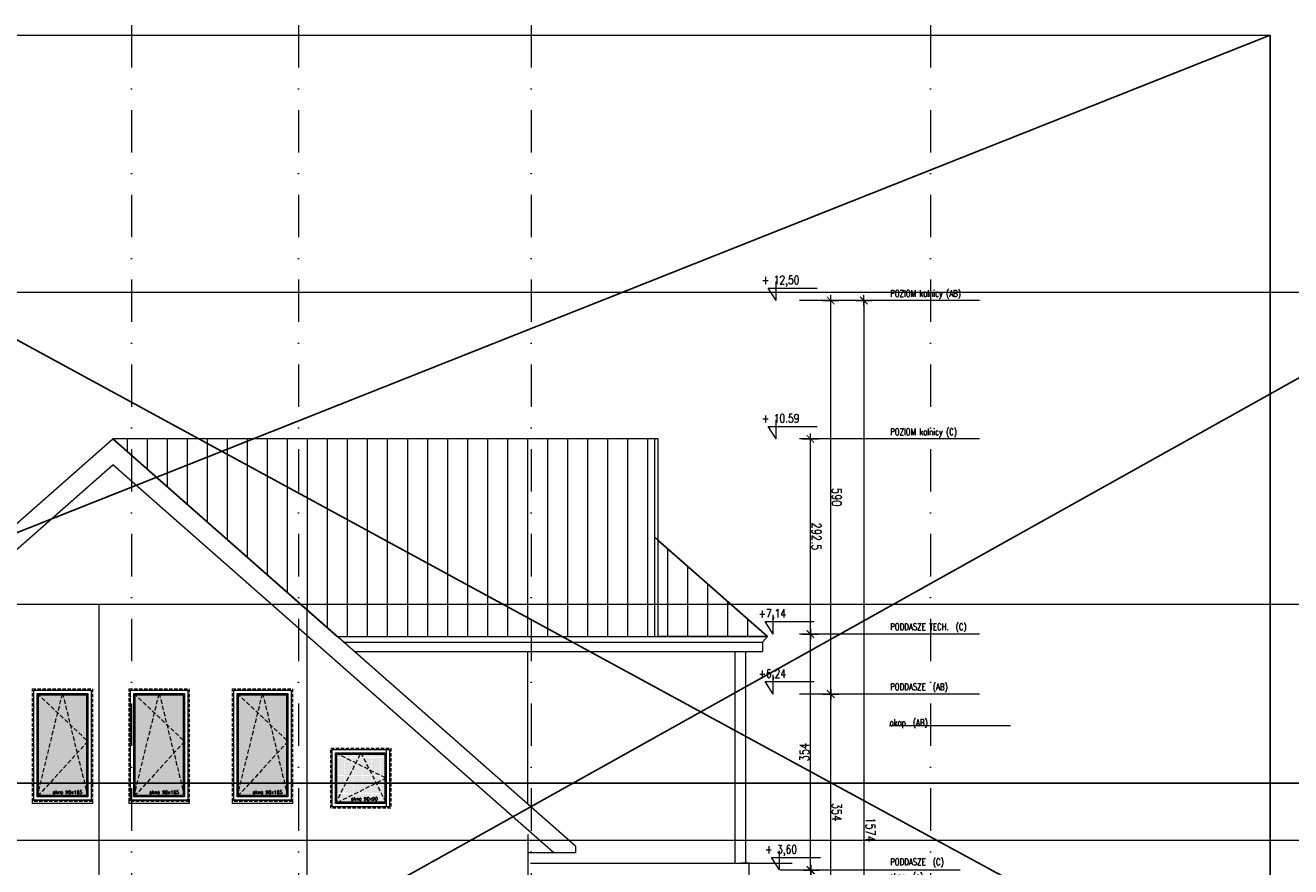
# Model space of a CAD drawing. Header units: millimetres. Extents: x -82287 to 177822, y -399756 to 0.
# Tile 105 of 228: x 52527 to 54424, y -202137 to -200876. Entities that reach past the tile are written whole.
import ezdxf
from ezdxf.enums import TextEntityAlignment as Align

# ---------------------------------------------------------------- set-up
doc = ezdxf.new("R2010")
doc.units = ezdxf.units.MM
doc.header["$MEASUREMENT"] = 0
for name, pattern in [('SUŁOSZOWA - PB 21 03$0$CACHE', [9.525, 6.35, -3.175]), ('SUŁOSZOWA - PB 21 03$0$CARKOVANA', [7.5, 5, -2.5]), ('SUŁOSZOWA - PB 21 03$0$DASHDOT', [25.4, 12.7, -6.35, 0, -6.35])]:
    doc.linetypes.add(name, pattern=pattern)
doc.layers.get('DEFPOINTS').update_dxf_attribs({"lineweight": 50})
doc.layers.add('FL_XREF', color=252, linetype='Continuous')
for name, color, linetype, lineweight in [('SUŁOSZOWA - PB 21 03$0$! opisy okien elewacja', 251, 'Continuous', 0), ('SUŁOSZOWA - PB 21 03$0$!! 0_ Istn-okna', 251, 'Continuous', 0), ('SUŁOSZOWA - PB 21 03$0$!! 0_ WIDOK ELEWACJA', 251, 'Continuous', 0), ('SUŁOSZOWA - PB 21 03$0$!! 0_bloki rzędnych', 251, 'Continuous', 0), ('SUŁOSZOWA - PB 21 03$0$!! 0_Opis_pom', 251, 'Continuous', 0), ('SUŁOSZOWA - PB 21 03$0$!! 1_Hatch dach', 251, 'Continuous', 0), ('SUŁOSZOWA - PB 21 03$0$!! 1_OPIS POM NOWE', 251, 'Continuous', 0), ('SUŁOSZOWA - PB 21 03$0$!! 1_projektowana elewacja', 251, 'Continuous', 0), ('SUŁOSZOWA - PB 21 03$0$!! 2_NOWE OKNA WIDOk - remont', 251, 'Continuous', 0), ('SUŁOSZOWA - PB 21 03$0$0-osie-liniA', 251, 'SUŁOSZOWA - PB 21 03$0$DASHDOT', 0), ('SUŁOSZOWA - PB 21 03$0$0-rzedne-blok', 251, 'Continuous', 0)]:
    doc.layers.add(name, color=color, linetype=linetype, lineweight=lineweight)
doc.layers.add('SUŁOSZOWA - PB 21 03$0$!! 0_ramki', color=251, linetype='Continuous', lineweight=0, plot=False)
doc.layers.add('SUŁOSZOWA - PB 21 03$0$ND', color=251, linetype='Continuous', lineweight=0, plot=False)
doc.styles.add('SUŁOSZOWA - PB 21 03$0$ARIAL', font='tahoma.ttf')
doc.styles.add('SUŁOSZOWA - PB 21 03$0$DEUTSCH', font='SIMPLEX8')
doc.styles.add('SUŁOSZOWA - PB 21 03$0$SIMPLEX', font='simplex.shx', dxfattribs={"width": 0.77})
doc.styles.add('SUŁOSZOWA - PB 21 03$0$TXT', font='simplex.shx')
doc.dimstyles.new('SUŁOSZOWA - PB 21 03$0$OL PB 100', dxfattribs={"dimscale": 4, "dimtxt": 3.5, "dimasz": 0.2, "dimexe": 10, "dimexo": 10, "dimgap": 0.5, "dimtad": 1, "dimdec": 1, "dimrnd": 0.5, "dimzin": 9, "dimdsep": 46, "dimtxsty": 'SUŁOSZOWA - PB 21 03$0$SIMPLEX', "dimblk": 'SUŁOSZOWA - PB 21 03$0$thick_MSz', "dimcen": 0.05, "dimdle": 8, "dimse1": 1, "dimse2": 1, "dimclrd": 256, "dimclre": 256, "dimclrt": 3, "dimadec": 1, "dimazin": 2, "dimtfac": 1, "dimtdec": 1, "dimtix": 1, "dimtofl": 0, "dimtmove": 2, "dimatfit": 3, "dimldrblk": 'SUŁOSZOWA - PB 21 03$0$thick_MSz', "dimfxl": 10, "dimfxlon": 1, "dimtolj": 1, "dimlwd": -1, "dimlwe": -1, "dimarcsym": 0})
pattern_1 = [(90, (0, 0), (-30, 2e-15), [])]

# ---------------------------------------------------------------- blocks, each defined once
blk = doc.blocks.new('SUŁOSZOWA - PB 21 03$0$thick_MSz')
for p, q in [((-10, 0), (10, 0)), ((0, 15), (0, -15))]:
    blk.add_line(p, q)
at = {"const_width": 2, "elevation": 2}
blk.add_lwpolyline([(-7.1, -7.1), (7.1, 7.1)], dxfattribs=at)
blk = doc.blocks.new('*D72')
at = {"layer": 'DEFPOINTS', "color": 0, "ltscale": 100, "transparency": 16777216}
for p in [(15576.3, 8739.9), (15576.3, 8648.5), (15846.3, 8648.5)]:
    blk.add_point(p, dxfattribs=at)
at = {"layer": 'SUŁOSZOWA - PB 21 03$0$ND', "ltscale": 100, "transparency": 16777216}
blk.add_line((15845.5, 8739.9), (15577.1, 8739.9), dxfattribs=at)
at = {"layer": 'SUŁOSZOWA - PB 21 03$0$ND', "ltscale": 100, "transparency": 16777216, "xscale": 0.8, "yscale": 0.8, "zscale": 0.8}
for p, rotation in [((15576.3, 8739.9), 180.0000000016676), ((15846.3, 8739.9), 1.667546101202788e-09)]:
    blk.add_blockref('SUŁOSZOWA - PB 21 03$0$thick_MSz', p, dxfattribs=dict(at, rotation=rotation))
at = {"layer": 'SUŁOSZOWA - PB 21 03$0$ND', "color": 3, "ltscale": 100, "transparency": 16777216, "insert": (15711.3, 8748.9), "char_height": 14, "attachment_point": 5, "rotation": 0, "style": 'SUŁOSZOWA - PB 21 03$0$SIMPLEX'}
blk.add_mtext('\\A1;270', dxfattribs=at)
blk = doc.blocks.new('SUŁOSZOWA - PB 21 03$0$D_kota')
for p, q in [((8.7, 0), (8.7, 23)), ((-0.8, 15), (8.7, 15)), ((8.7, 0), (-0.8, 15))]:
    blk.add_line(p, q)
blk.add_lwpolyline([(-0.8, 15), (57.9, 15)])
at = {"style": 'SUŁOSZOWA - PB 21 03$0$DEUTSCH', "width": 0.8}
blk.add_attdef('POZ.ARCH', (7.3, 19.7), '', height=10, dxfattribs=at)
blk = doc.blocks.new('*D73')
at = {"layer": 'DEFPOINTS', "color": 0, "ltscale": 100, "transparency": 16777216}
for p in [(15846.3, 8789.5), (14272.3, 8752.2), (15846.3, 8606.6)]:
    blk.add_point(p, dxfattribs=at)
at = {"layer": 'SUŁOSZOWA - PB 21 03$0$ND', "ltscale": 100, "transparency": 16777216}
blk.add_line((14273.1, 8789.5), (15845.5, 8789.5), dxfattribs=at)
at = {"layer": 'SUŁOSZOWA - PB 21 03$0$ND', "ltscale": 100, "transparency": 16777216, "xscale": 0.8, "yscale": 0.8, "zscale": 0.8}
for p, rotation in [((14272.3, 8789.5), 180.0000000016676), ((15846.3, 8789.5), 1.667517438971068e-09)]:
    blk.add_blockref('SUŁOSZOWA - PB 21 03$0$thick_MSz', p, dxfattribs=dict(at, rotation=rotation))
at = {"layer": 'SUŁOSZOWA - PB 21 03$0$ND', "color": 3, "ltscale": 100, "transparency": 16777216, "insert": (15065.7, 8799.5), "char_height": 14, "attachment_point": 5, "rotation": 0, "style": 'SUŁOSZOWA - PB 21 03$0$SIMPLEX'}
blk.add_mtext('\\A1;1574', dxfattribs=at)
blk = doc.blocks.new('*D74')
at = {"layer": 'DEFPOINTS', "color": 0, "ltscale": 100, "transparency": 16777216}
for p in [(15216.3, 8739.9), (15216.3, 8648.5), (15576.3, 8648.5)]:
    blk.add_point(p, dxfattribs=at)
at = {"layer": 'SUŁOSZOWA - PB 21 03$0$ND', "ltscale": 100, "transparency": 16777216}
blk.add_line((15575.5, 8739.9), (15217.1, 8739.9), dxfattribs=at)
at = {"layer": 'SUŁOSZOWA - PB 21 03$0$ND', "ltscale": 100, "transparency": 16777216, "xscale": 0.8, "yscale": 0.8, "zscale": 0.8}
for p, rotation in [((15216.3, 8739.9), 180.0000000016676), ((15576.3, 8739.9), 1.667546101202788e-09)]:
    blk.add_blockref('SUŁOSZOWA - PB 21 03$0$thick_MSz', p, dxfattribs=dict(at, rotation=rotation))
at = {"layer": 'SUŁOSZOWA - PB 21 03$0$ND', "color": 3, "ltscale": 100, "transparency": 16777216, "insert": (15396.3, 8748.9), "char_height": 14, "attachment_point": 5, "rotation": 0, "style": 'SUŁOSZOWA - PB 21 03$0$SIMPLEX'}
blk.add_mtext('\\A1;360', dxfattribs=at)
blk = doc.blocks.new('*D75')
at = {"layer": 'DEFPOINTS', "color": 0, "ltscale": 100, "transparency": 16777216}
for p in [(14862.3, 8739.9), (14862.3, 8648.6), (15216.3, 8648.5)]:
    blk.add_point(p, dxfattribs=at)
at = {"layer": 'SUŁOSZOWA - PB 21 03$0$ND', "ltscale": 100, "transparency": 16777216}
blk.add_line((15215.5, 8739.9), (14863.1, 8739.9), dxfattribs=at)
at = {"layer": 'SUŁOSZOWA - PB 21 03$0$ND', "ltscale": 100, "transparency": 16777216, "xscale": 0.8, "yscale": 0.8, "zscale": 0.8}
for p, rotation in [((14862.3, 8739.9), 180.0000000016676), ((15216.3, 8739.9), 1.667546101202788e-09)]:
    blk.add_blockref('SUŁOSZOWA - PB 21 03$0$thick_MSz', p, dxfattribs=dict(at, rotation=rotation))
at = {"layer": 'SUŁOSZOWA - PB 21 03$0$ND', "color": 3, "ltscale": 100, "transparency": 16777216, "insert": (15039.3, 8748.9), "char_height": 14, "attachment_point": 5, "rotation": 0, "style": 'SUŁOSZOWA - PB 21 03$0$SIMPLEX'}
blk.add_mtext('\\A1;354', dxfattribs=at)
blk = doc.blocks.new('*D76')
at = {"layer": 'DEFPOINTS', "color": 0, "ltscale": 100, "transparency": 16777216}
for p in [(14272.3, 8739.9), (14272.3, 8693), (14862.3, 8648.6)]:
    blk.add_point(p, dxfattribs=at)
at = {"layer": 'SUŁOSZOWA - PB 21 03$0$ND', "ltscale": 100, "transparency": 16777216}
blk.add_line((14861.5, 8739.9), (14273.1, 8739.9), dxfattribs=at)
at = {"layer": 'SUŁOSZOWA - PB 21 03$0$ND', "ltscale": 100, "transparency": 16777216, "xscale": 0.8, "yscale": 0.8, "zscale": 0.8}
for p, rotation in [((14272.3, 8739.9), 180.0000000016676), ((14862.3, 8739.9), 1.667546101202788e-09)]:
    blk.add_blockref('SUŁOSZOWA - PB 21 03$0$thick_MSz', p, dxfattribs=dict(at, rotation=rotation))
at = {"layer": 'SUŁOSZOWA - PB 21 03$0$ND', "color": 3, "ltscale": 100, "transparency": 16777216, "insert": (14567.3, 8748.9), "char_height": 14, "attachment_point": 5, "rotation": 0, "style": 'SUŁOSZOWA - PB 21 03$0$SIMPLEX'}
blk.add_mtext('\\A1;590', dxfattribs=at)
blk = doc.blocks.new('*D77')
at = {"layer": 'DEFPOINTS', "color": 0, "ltscale": 100, "transparency": 16777216}
for p in [(15486.3, 8710.4), (15486.3, 8648.5), (15756.3, 8648.5)]:
    blk.add_point(p, dxfattribs=at)
at = {"layer": 'SUŁOSZOWA - PB 21 03$0$ND', "ltscale": 100, "transparency": 16777216}
blk.add_line((15755.5, 8710.4), (15487.1, 8710.4), dxfattribs=at)
at = {"layer": 'SUŁOSZOWA - PB 21 03$0$ND', "ltscale": 100, "transparency": 16777216, "xscale": 0.8, "yscale": 0.8, "zscale": 0.8}
for p, rotation in [((15486.3, 8710.4), 180.0000000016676), ((15756.3, 8710.4), 1.667546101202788e-09)]:
    blk.add_blockref('SUŁOSZOWA - PB 21 03$0$thick_MSz', p, dxfattribs=dict(at, rotation=rotation))
at = {"layer": 'SUŁOSZOWA - PB 21 03$0$ND', "color": 3, "ltscale": 100, "transparency": 16777216, "insert": (15621.3, 8719.4), "char_height": 14, "attachment_point": 5, "rotation": 0, "style": 'SUŁOSZOWA - PB 21 03$0$SIMPLEX'}
blk.add_mtext('\\A1;270', dxfattribs=at)
blk = doc.blocks.new('*D78')
at = {"layer": 'DEFPOINTS', "color": 0, "ltscale": 100, "transparency": 16777216}
for p in [(15126.3, 8710.4), (15126.3, 8648.5), (15486.3, 8648.5)]:
    blk.add_point(p, dxfattribs=at)
at = {"layer": 'SUŁOSZOWA - PB 21 03$0$ND', "ltscale": 100, "transparency": 16777216}
blk.add_line((15485.5, 8710.4), (15127.1, 8710.4), dxfattribs=at)
at = {"layer": 'SUŁOSZOWA - PB 21 03$0$ND', "ltscale": 100, "transparency": 16777216, "xscale": 0.8, "yscale": 0.8, "zscale": 0.8, "rotation": 180}
blk.add_blockref('SUŁOSZOWA - PB 21 03$0$thick_MSz', (15126.3, 8710.4), dxfattribs=at)
at = {"layer": 'SUŁOSZOWA - PB 21 03$0$ND', "ltscale": 100, "transparency": 16777216, "xscale": 0.8, "yscale": 0.8, "zscale": 0.8}
blk.add_blockref('SUŁOSZOWA - PB 21 03$0$thick_MSz', (15486.3, 8710.4), dxfattribs=at)
at = {"layer": 'SUŁOSZOWA - PB 21 03$0$ND', "color": 3, "ltscale": 100, "transparency": 16777216, "insert": (15306.3, 8701.4), "char_height": 14, "attachment_point": 5, "rotation": 180, "style": 'SUŁOSZOWA - PB 21 03$0$SIMPLEX'}
blk.add_mtext('\\A1;360', dxfattribs=at)
blk = doc.blocks.new('*D79')
at = {"layer": 'DEFPOINTS', "color": 0, "ltscale": 100, "transparency": 16777216}
for p in [(14772.3, 8709.4), (14772.3, 8648.5), (15126.3, 8648.5)]:
    blk.add_point(p, dxfattribs=at)
at = {"layer": 'SUŁOSZOWA - PB 21 03$0$ND', "ltscale": 100, "transparency": 16777216}
blk.add_line((15125.5, 8709.4), (14773.1, 8709.4), dxfattribs=at)
at = {"layer": 'SUŁOSZOWA - PB 21 03$0$ND', "ltscale": 100, "transparency": 16777216, "xscale": 0.8, "yscale": 0.8, "zscale": 0.8, "rotation": 180}
blk.add_blockref('SUŁOSZOWA - PB 21 03$0$thick_MSz', (14772.3, 8709.4), dxfattribs=at)
at = {"layer": 'SUŁOSZOWA - PB 21 03$0$ND', "ltscale": 100, "transparency": 16777216, "xscale": 0.8, "yscale": 0.8, "zscale": 0.8}
blk.add_blockref('SUŁOSZOWA - PB 21 03$0$thick_MSz', (15126.3, 8709.4), dxfattribs=at)
at = {"layer": 'SUŁOSZOWA - PB 21 03$0$ND', "color": 3, "ltscale": 100, "transparency": 16777216, "insert": (14949.3, 8700.4), "char_height": 14, "attachment_point": 5, "rotation": 180, "style": 'SUŁOSZOWA - PB 21 03$0$SIMPLEX'}
blk.add_mtext('\\A1;354', dxfattribs=at)
blk = doc.blocks.new('*D80')
at = {"layer": 'DEFPOINTS', "color": 0, "ltscale": 100, "transparency": 16777216}
for p in [(14479.8, 8709.4), (14479.8, 8593.5), (14772.3, 8593.5)]:
    blk.add_point(p, dxfattribs=at)
at = {"layer": 'SUŁOSZOWA - PB 21 03$0$ND', "ltscale": 100, "transparency": 16777216}
blk.add_line((14771.5, 8709.4), (14480.6, 8709.4), dxfattribs=at)
at = {"layer": 'SUŁOSZOWA - PB 21 03$0$ND', "ltscale": 100, "transparency": 16777216, "xscale": 0.8, "yscale": 0.8, "zscale": 0.8, "rotation": 180}
blk.add_blockref('SUŁOSZOWA - PB 21 03$0$thick_MSz', (14479.8, 8709.4), dxfattribs=at)
at = {"layer": 'SUŁOSZOWA - PB 21 03$0$ND', "ltscale": 100, "transparency": 16777216, "xscale": 0.8, "yscale": 0.8, "zscale": 0.8}
blk.add_blockref('SUŁOSZOWA - PB 21 03$0$thick_MSz', (14772.3, 8709.4), dxfattribs=at)
at = {"layer": 'SUŁOSZOWA - PB 21 03$0$ND', "color": 3, "ltscale": 100, "transparency": 16777216, "insert": (14626.1, 8718.4), "char_height": 14, "attachment_point": 5, "style": 'SUŁOSZOWA - PB 21 03$0$SIMPLEX'}
blk.add_mtext('\\A1;292.5', dxfattribs=at)
blk = doc.blocks.new('SUŁOSZOWA - PB 21 03$0$okno 90x180')
at = {"layer": 'SUŁOSZOWA - PB 21 03$0$!! 1_Hatch dach', "true_color": 0x575757}
h = blk.add_hatch(dxfattribs=at)
h.set_pattern_fill('DOTS', color=251)
h.set_pattern_definition([(0, (-9632.3096, -11392.1331), (0.79375, 1.5875), [0, -1.5875])])
h.paths.add_polyline_path([(9, -20), (81, -20), (81, -171), (9, -171)])
at = {"layer": 'SUŁOSZOWA - PB 21 03$0$!! 0_ Istn-okna', "linetype": 'SUŁOSZOWA - PB 21 03$0$CARKOVANA', "lineweight": 5}
blk.add_lwpolyline([(0, -11), (90, -11), (90, -180), (0, -180)], close=True, dxfattribs=at)
at = {"layer": 'SUŁOSZOWA - PB 21 03$0$!! 0_ Istn-okna'}
for points in [[(2, -13), (88, -13), (88, -178), (2, -178)], [(7, -18), (83, -18), (83, -173), (7, -173)], [(9, -20), (81, -20), (81, -171), (9, -171)], [(0, -178), (90, -178), (90, -183), (0, -183)]]:
    blk.add_lwpolyline(points, close=True, dxfattribs=at)
at = {"layer": 'SUŁOSZOWA - PB 21 03$0$!! 1_Hatch dach', "color": 251, "linetype": 'SUŁOSZOWA - PB 21 03$0$CACHE', "true_color": 0x575757}
for points in [[(7, -173), (45, -18), (83, -173)], [(7, -18), (83, -90), (7, -173)]]:
    blk.add_lwpolyline(points, dxfattribs=at)
at = {"insert": (30.1, -163.6), "char_height": 5, "attachment_point": 1, "style": 'SUŁOSZOWA - PB 21 03$0$TXT'}
blk.add_mtext_dynamic_manual_height_columns('okno 90x165', width=52.63, gutter_width=75, heights=[0], dxfattribs=at)
blk = doc.blocks.new('SUŁOSZOWA - PB 21 03$0$okno 90x90')
at = {"layer": 'SUŁOSZOWA - PB 21 03$0$!! 1_Hatch dach', "true_color": 0x575757}
h = blk.add_hatch(dxfattribs=at)
h.set_pattern_fill('DOTS', color=251)
h.set_pattern_definition([(0, (-9634.3096, -11214.1331), (0.79375, 1.5875), [0, -1.5875])])
h.paths.add_polyline_path([(7, 79), (79, 79), (79, 7), (7, 7)])
at = {"layer": 'SUŁOSZOWA - PB 21 03$0$!! 0_ Istn-okna', "linetype": 'SUŁOSZOWA - PB 21 03$0$CARKOVANA', "lineweight": 5}
blk.add_lwpolyline([(-2, 88), (88, 88), (88, -2), (-2, -2)], close=True, dxfattribs=at)
at = {"layer": 'SUŁOSZOWA - PB 21 03$0$!! 0_ Istn-okna'}
for points in [[(0, 86), (86, 86), (86, 0), (0, 0)], [(5, 81), (81, 81), (81, 5), (5, 5)], [(7, 79), (79, 79), (79, 7), (7, 7)]]:
    blk.add_lwpolyline(points, close=True, dxfattribs=at)
at = {"layer": 'SUŁOSZOWA - PB 21 03$0$!! 1_Hatch dach', "color": 251, "linetype": 'SUŁOSZOWA - PB 21 03$0$CACHE', "true_color": 0x575757}
for points in [[(5, 5), (43, 81), (81, 5)], [(5, 81), (81, 43), (5, 5)]]:
    blk.add_lwpolyline(points, dxfattribs=at)
at = {"insert": (28.1, 14.4), "char_height": 5, "attachment_point": 1, "style": 'SUŁOSZOWA - PB 21 03$0$TXT'}
blk.add_mtext_dynamic_manual_height_columns('okno 90x90', width=52.63, gutter_width=75, heights=[0], dxfattribs=at)
blk = doc.blocks.new('SUŁOSZOWA - PB 21 03$0$BLOK OSIE D-E PD')
at = {"layer": 'SUŁOSZOWA - PB 21 03$0$0-osie-liniA', "ltscale": 5}
for points in [[(61412.1, -214526.3), (61412.1, -216318.8)], [(61662.6, -214526.3), (61662.6, -216318.8)], [(62011.1, -214526.3), (62011.1, -216318.8)], [(62610.1, -214526.3), (62610.1, -216318.8)]]:
    blk.add_lwpolyline(points, dxfattribs=at)
blk = doc.blocks.new('SUŁOSZOWA - PB 21 03$0$POZIOMY BLOK')
for p, q in [((14909.91, 9009.49), (14909.91, 8828.06)), ((15140.67, 9009.49), (15140.67, 8828.06)), ((15756.32, 8984.49), (15756.32, 8664.25)), ((15846.32, 8984.49), (15846.32, 8664.25)), ((15876.32, 8984.49), (15876.32, 8664.25)), ((14272.32, 8962.8), (14272.32, 8693.05)), ((14479.8, 8962.8), (14479.8, 8693.05)), ((14772.32, 8962.8), (14772.32, 8693.05)), ((14862.32, 8962.8), (14862.32, 8693.05)), ((15126.32, 8934), (15126.32, 8664.25)), ((15216.32, 8934), (15216.32, 8664.25)), ((15486.32, 8934), (15486.32, 8664.25)), ((15576.32, 8934), (15576.32, 8664.25)), ((15876.32, 8682.25), (15876.32, 8611.49))]:
    blk.add_line(p, q)
at = {"layer": 'SUŁOSZOWA - PB 21 03$0$0-rzedne-blok'}
ref = blk.add_blockref('SUŁOSZOWA - PB 21 03$0$D_kota', (15486.32, 8657.67), dxfattribs=dict(at, xscale=1.250000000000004, yscale=1.250000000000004, zscale=1.250000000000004, rotation=90))
ref.add_attrib('POZ.ARCH', '%%p 0,00  ', (15461.74, 8646.85), dxfattribs={"layer": '0', "height": 12.5, "rotation": 90, "style": 'SUŁOSZOWA - PB 21 03$0$DEUTSCH', "width": 0.8})
ref = blk.add_blockref('SUŁOSZOWA - PB 21 03$0$D_kota', (15576.32, 8657.67), dxfattribs=dict(at, xscale=1.250000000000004, yscale=1.250000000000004, zscale=1.250000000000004, rotation=90))
ref.add_attrib('POZ.ARCH', '- 0,90  ', (15551.74, 8646.85), dxfattribs={"layer": '0', "height": 12.5, "rotation": 90, "style": 'SUŁOSZOWA - PB 21 03$0$DEUTSCH', "width": 0.8})
ref = blk.add_blockref('SUŁOSZOWA - PB 21 03$0$D_kota', (14272.32, 8647.32), dxfattribs=dict(at, xscale=1.250000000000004, yscale=1.250000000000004, zscale=1.250000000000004, rotation=90))
ref.add_attrib('POZ.ARCH', '+ 12,50', (14247.74, 8636.49), dxfattribs={"layer": '0', "height": 12.5, "rotation": 90, "style": 'SUŁOSZOWA - PB 21 03$0$DEUTSCH', "width": 0.8})
ref = blk.add_blockref('SUŁOSZOWA - PB 21 03$0$D_kota', (14479.8, 8647.32), dxfattribs=dict(at, xscale=1.250000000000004, yscale=1.250000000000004, zscale=1.250000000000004, rotation=90))
ref.add_attrib('POZ.ARCH', '+ 10.59', (14455.22, 8636.49), dxfattribs={"layer": '0', "height": 12.5, "rotation": 90, "style": 'SUŁOSZOWA - PB 21 03$0$DEUTSCH', "width": 0.8})
ref = blk.add_blockref('SUŁOSZOWA - PB 21 03$0$D_kota', (14772.32, 8642.51), dxfattribs=dict(at, xscale=1.250000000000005, yscale=1.250000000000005, zscale=1.250000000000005, rotation=90))
ref.add_attrib('POZ.ARCH', '+7,14', (14747.74, 8631.68), dxfattribs={"layer": '0', "height": 12.5, "rotation": 90, "style": 'SUŁOSZOWA - PB 21 03$0$DEUTSCH', "width": 0.8})
ref = blk.add_blockref('SUŁOSZOWA - PB 21 03$0$D_kota', (14862.32, 8642.51), dxfattribs=dict(at, xscale=1.250000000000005, yscale=1.250000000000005, zscale=1.250000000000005, rotation=90))
ref.add_attrib('POZ.ARCH', '+6,24', (14837.74, 8631.68), dxfattribs={"layer": '0', "height": 12.5, "rotation": 90, "style": 'SUŁOSZOWA - PB 21 03$0$DEUTSCH', "width": 0.8})
ref = blk.add_blockref('SUŁOSZOWA - PB 21 03$0$D_kota', (15125.85, 8652.26), dxfattribs=dict(at, xscale=1.250000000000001, yscale=1.250000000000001, zscale=1.250000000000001, rotation=89.99999992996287))
ref.add_attrib('POZ.ARCH', '+ 3,60', (15101.27, 8641.44), dxfattribs={"layer": '0', "height": 12.5, "rotation": 90, "style": 'SUŁOSZOWA - PB 21 03$0$DEUTSCH', "width": 0.8})
ref = blk.add_blockref('SUŁOSZOWA - PB 21 03$0$D_kota', (15215.85, 8652.26), dxfattribs=dict(at, xscale=1.250000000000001, yscale=1.250000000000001, zscale=1.250000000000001, rotation=89.99999992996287))
ref.add_attrib('POZ.ARCH', '+ 2,70', (15191.27, 8641.44), dxfattribs={"layer": '0', "height": 12.5, "rotation": 90, "style": 'SUŁOSZOWA - PB 21 03$0$DEUTSCH', "width": 0.8})
ref = blk.add_blockref('SUŁOSZOWA - PB 21 03$0$D_kota', (15756.32, 8652.26), dxfattribs=dict(at, xscale=1.250000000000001, yscale=1.250000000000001, zscale=1.250000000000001, rotation=89.99999992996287))
ref.add_attrib('POZ.ARCH', '- 2,70', (15731.74, 8641.44), dxfattribs={"layer": '0', "height": 12.5, "rotation": 90, "style": 'SUŁOSZOWA - PB 21 03$0$DEUTSCH', "width": 0.8})
ref = blk.add_blockref('SUŁOSZOWA - PB 21 03$0$D_kota', (15846.32, 8652.26), dxfattribs=dict(at, xscale=1.250000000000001, yscale=1.250000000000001, zscale=1.250000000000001, rotation=89.99999992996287))
ref.add_attrib('POZ.ARCH', '- 3,60', (15821.74, 8641.44), dxfattribs={"layer": '0', "height": 12.5, "rotation": 90, "style": 'SUŁOSZOWA - PB 21 03$0$DEUTSCH', "width": 0.8})
ref = blk.add_blockref('SUŁOSZOWA - PB 21 03$0$D_kota', (15875.5, 8597.99), dxfattribs=dict(at, xscale=1.250000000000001, yscale=1.250000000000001, zscale=1.250000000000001, rotation=89.99999992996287))
ref.add_attrib('POZ.ARCH', '- 3,90', (15850.92, 8587.16), dxfattribs={"layer": '0', "height": 12.5, "rotation": 90, "style": 'SUŁOSZOWA - PB 21 03$0$DEUTSCH', "width": 0.8})
at = {"style": 'SUŁOSZOWA - PB 21 03$0$SIMPLEX', "width": 0.77}
for s, p in [('POZIOM kalnicy (AB)', (14266.63, 8829.03, -0.04)), ('POZIOM kalnicy (C)', (14474.11, 8829.03, -0.04)), ('PODDASZE TECH.  (C)', (14766.35, 8829.03, -0.04)), ('POZIOM  %%P0,00 (C)', (15478.99, 8829.03, -0.04)), ('PODDASZE  (AB)', (14856.35, 8829.03, -0.04)), ('PODDASZE  (C)', (15118.99, 8829.03, -0.04)), ('PIĘTRO  (AB)', (15208.99, 8829.03, -0.04)), ('PARTER  (AB)', (15568.99, 8829.03, -0.04)), ('POZIOM -1 (C)', (15748.99, 8828.23, -0.04)), ('POZIOM -1 (B)', (15838.99, 8828.23, -0.04)), ('POZIOM -1 (A)', (15871.38, 8827.97, -0.04)), ('okap  (AB)', (14909.91, 8828.06)), ('okap  (c)', (15140.67, 8828.06))]:
    blk.add_text(s, height=10, rotation=90, dxfattribs=at).set_placement(p)
at = {"layer": 'SUŁOSZOWA - PB 21 03$0$ND', "ltscale": 100}
dim = blk.add_linear_dim(base=(15846.32, 8789.48), p1=(14272.32, 8752.23), p2=(15846.32, 8606.6), angle=180, dimstyle='SUŁOSZOWA - PB 21 03$0$OL PB 100', dxfattribs=at)
dim.commit()
dim.dimension.update_dxf_attribs({"geometry": '*D73', "text_midpoint": (15065.71, 8799.48), "dimtype": 160})
for base, p1, p2, picture, middle in [((14272.32, 8739.89), (14862.32, 8648.65), (14272.32, 8693.05), '*D76', (14567.32, 8748.89)), ((14862.32, 8739.89), (15216.32, 8648.52), (14862.32, 8648.65), '*D75', (15039.32, 8748.89)), ((15216.32, 8739.89), (15576.32, 8648.52), (15216.32, 8648.52), '*D74', (15396.32, 8748.89)), ((15576.32, 8739.89), (15846.32, 8648.52), (15576.32, 8648.52), '*D72', (15711.32, 8748.89)), ((15486.32, 8710.39), (15756.32, 8648.52), (15486.32, 8648.52), '*D77', (15621.32, 8719.39)), ((14772.32, 8709.43), (15126.32, 8648.52), (14772.32, 8648.52), '*D79', (14949.32, 8700.43)), ((15126.32, 8710.39), (15486.32, 8648.52), (15126.32, 8648.52), '*D78', (15306.32, 8701.39))]:
    dim = blk.add_linear_dim(base=base, p1=p1, p2=p2, angle=180, dimstyle='SUŁOSZOWA - PB 21 03$0$OL PB 100', dxfattribs=at)
    dim.commit()
    dim.dimension.update_dxf_attribs({"geometry": picture, "text_midpoint": middle})
dim = blk.add_linear_dim(base=(14479.8, 8709.43), p1=(14772.32, 8593.49), p2=(14479.8, 8593.49), dimstyle='SUŁOSZOWA - PB 21 03$0$OL PB 100', dxfattribs=at)
dim.commit()
dim.dimension.update_dxf_attribs({"geometry": '*D80', "text_midpoint": (14626.06, 8718.43)})
blk = doc.blocks.new('SUŁOSZOWA - PB 21 03')
at = {"layer": 'SUŁOSZOWA - PB 21 03$0$!! 1_Hatch dach'}
h = blk.add_hatch(dxfattribs=at)
h.set_pattern_fill('_USER', color=8, scale=30, angle=90, pattern_type=0)
h.set_pattern_definition(pattern_1)
h.paths.add_polyline_path([(52932.12032, -201845.23896), (53408.1751, -201845.23896), (53408.1751, -201548.97913), (52595.46142, -201548.97913)])
h = blk.add_hatch(dxfattribs=at)
h.set_pattern_fill('_USER', color=8, scale=30, angle=90, pattern_type=0)
h.set_pattern_definition(pattern_1)
h.paths.add_polyline_path([(53413.1751, -201845.23896), (53413.1751, -201701.05681), (53577.01845, -201845.23896)])
blk.add_lwpolyline([(48680.55868, -203186.49365), (54330.72045, -200943.81398), (54330.72045, -203186.49365), (48680.55868, -200943.81398), (48680.55868, -202065.15381), (54616.71142, -202065.15381), (54604.21504, -201328.98368), (52054.21504, -202752.02325), (52111.21504, -201215.49928), (54409.58552, -202465.49928)])
at = {"layer": 'SUŁOSZOWA - PB 21 03$0$! opisy okien elewacja'}
for points in [[(52932.12032, -201845.23896), (53408.1751, -201845.23896), (53408.1751, -201548.97913), (52595.46142, -201548.97913)], [(53413.1751, -201845.23896), (53413.1751, -201701.05681), (53577.01845, -201845.23896)]]:
    blk.add_lwpolyline(points, close=True, dxfattribs=at)
at = {"layer": 'SUŁOSZOWA - PB 21 03$0$!! 0_ WIDOK ELEWACJA'}
for points in [[(52010.71142, -202063.55913), (52595.46142, -201548.97913)], [(53289.39223, -202159.63824), (52595.46142, -201548.97913)], [(53413.1751, -201548.97913), (52595.46142, -201548.97913)], [(53408.1751, -201845.23896), (53408.1751, -201548.97913)], [(53413.1751, -201845.23896), (53413.1751, -201548.97913)], [(52010.71142, -202102.18905), (52595.46142, -201587.60905)], [(53256.85824, -202169.63824), (52595.46142, -201587.60905)], [(53577.01845, -201845.23896), (53408.1751, -201696.65681)], [(52932.12032, -201845.23896), (53577.01845, -201845.23896)], [(53569.75154, -201853.49681), (53577.01845, -201845.23896)], [(52941.50424, -201853.49681), (53569.75154, -201853.49681)], [(52957.41333, -201867.49681), (53569.75154, -201867.49681)], [(53217.71142, -202096.55913), (53217.71142, -201867.49681)], [(53528.75688, -202184.99681), (53528.75688, -201867.49681)], [(53544.75688, -202184.99681), (53544.75688, -201867.49681)], [(53569.75154, -201853.49681), (53569.75154, -201867.49681)], [(53217.71142, -202142.18905), (53217.71142, -202573.74539)], [(53289.39223, -202159.63824), (53289.39223, -202169.63824), (53217.71142, -202169.63824)], [(53221.75688, -202184.99681), (53614.05171, -202184.99681)], [(53549.75688, -202262.49681), (53549.75688, -202184.99681), (53537.75688, -202184.99681)]]:
    blk.add_lwpolyline(points, dxfattribs=at)
blk.add_lwpolyline([(52924.71142, -202014.49928), (53005.71142, -202014.49928), (53005.71142, -202100.49928), (52924.71142, -202100.49928)], close=True, dxfattribs=at)
at = {"layer": 'SUŁOSZOWA - PB 21 03$0$!! 0_ramki'}
blk.add_lwpolyline([(48680.55868, -200943.81398), (54330.72045, -200943.81398), (54330.72045, -203186.49365), (48680.55868, -203186.49365)], close=True, dxfattribs=at)
at = {"layer": 'SUŁOSZOWA - PB 21 03$0$!! 1_projektowana elewacja'}
for points in [[(52090.71142, -201328.98368), (54616.71142, -201328.98368)], [(52010.71142, -201796.49928), (54616.71142, -201796.49928)], [(52574.71142, -201796.49928), (52574.71142, -202555.49928)], [(52886.71142, -201796.49928), (52886.71142, -202555.49928)], [(52010.71142, -202150.49928), (54616.71142, -202150.49928)]]:
    blk.add_lwpolyline(points, dxfattribs=at)
blk.add_blockref('SUŁOSZOWA - PB 21 03$0$BLOK OSIE D-E PD', (-8788.3523, 13597.42301))
at = {"layer": 'SUŁOSZOWA - PB 21 03$0$!! 0_bloki rzędnych', "rotation": 270}
blk.add_blockref('SUŁOSZOWA - PB 21 03$0$POZIOMY BLOK', (44932.09567, -187069.17678), dxfattribs=at)
at = {"layer": 'SUŁOSZOWA - PB 21 03$0$!! 2_NOWE OKNA WIDOk - remont'}
for name, p in [('SUŁOSZOWA - PB 21 03$0$okno 90x180', (52475.21142, -201912.49928)), ('SUŁOSZOWA - PB 21 03$0$okno 90x180', (52620.21142, -201912.49928)), ('SUŁOSZOWA - PB 21 03$0$okno 90x180', (52775.21142, -201912.49928)), ('SUŁOSZOWA - PB 21 03$0$okno 90x90', (52924.71142, -202100.49928))]:
    blk.add_blockref(name, p, dxfattribs=at)
at = {"layer": 'SUŁOSZOWA - PB 21 03$0$!! 0_Opis_pom', "ltscale": 0.7, "style": 'SUŁOSZOWA - PB 21 03$0$ARIAL'}
for tag, p in [('B0,19', (52679.2094, -194257.55204)), ('B2,12', (73342.49259, -194413.89249)), ('B2,14', (73874.0461, -194402.0887)), ('B1,21', (60405.50261, -194427.18207)), ('A1,16', (59129.54925, -194448.08429)), ('B1/17', (59524.53699, -194450.37428)), ('B1,19', (59914.81903, -194448.15658)), ('1,23', (61575.22173, -194450.37428)), ('B2,11', (73069.01144, -194438.89383)), ('B2,16', (75195.07765, -194441.83446)), ('B0,15', (51514.15008, -194461.8073)), ('A1,1', (58808.06672, -194460.94161)), ('B1,18', (59715.51745, -194473.87108)), ('1,22', (60947.33929, -194456.1144)), ('B2,17', (75506.7465, -194471.3759)), ('B2,19.1', (76701.67035, -194466.03695)), ('B3,7', (87459.81312, -194465.07097)), ('B3,3', (88235.73906, -194465.79732)), ('B0,18', (52071.43815, -194478.40179)), ('B1,20', (60198.53687, -194490.17374)), ('B2,10', (72728.63362, -194489.37283)), ('B2,15', (74566.38885, -194487.81114)), ('B3,6', (86826.65132, -194483.15512)), ('B3,8', (90006.66539, -194478.47972)), ('A0,6', (49094.40602, -194505.72387)), ('A2,5', (72452.45009, -194505.90583)), ('B2,13', (73649.91716, -194500.01242)), ('A0,4', (49692.81919, -194517.93289)), ('A0,3', (49906.53818, -194524.03766)), ('B0,20', (53125.45224, -194527.8835)), ('B0,22', (54187.56644, -194519.04308)), ('A1,6', (58565.96262, -194514.50753)), ('B1,1', (61908.24378, -194515.48656)), ('A0,5', (49399.71914, -194533.19455)), ('B0,21', (53847.26622, -194535.08002)), ('B1,3', (62229.35503, -194604.49851)), ('B2,18', (75922.43604, -194612.23635)), ('B2,19', (77152.69039, -194617.53776)), ('A3,4', (85509.27934, -194642.47136)), ('B0,24B', (54824.42896, -194684.26784)), ('B1,4', (63476.45184, -194691.11207)), ('B0,13', (50367.63944, -194706.5583)), ('B0,16', (51457.40872, -194704.43091)), ('B0,17', (51897.58569, -194706.77195)), ('A2,4', (71695.75649, -194707.44268)), ('A1,5', (58149.22649, -194724.80163)), ('A2.1', (72371.45884, -194731.56251)), ('B0,23', (54542.05776, -194742.93939)), ('A1,2', (58744.42262, -194746.622)), ('B1,2D', (60756.29674, -194750.92727)), ('B0,14', (50962.60809, -194789.06568)), ('A1,15', (59129.54925, -194780.73348)), ('B1,4', (63483.03852, -194791.04365)), ('A3.1', (86079.08704, -194786.62422)), ('A0,2', (49295.91259, -194810.95246)), ('B0,7', (52851.95551, -194845.56115)), ('B1,2B', (62374.83512, -194841.86715)), ('B2.7', (74548.27897, -194836.12781)), ('B3,2', (89035.72921, -194837.99287)), ('B1,2A', (61803.35407, -194869.27513)), ('B0,8', (51561.38742, -194890.27848)), ('A3.2', (86016.50296, -195004.88875)), ('A1,3', (58810.05243, -195008.83917)), ('A0,10', (49695.87246, -195042.9259)), ('A0,1', (49914.27925, -195025.82804)), ('B0,17', (51225.06492, -195049.74007)), ('B0,6', (52110.41055, -195069.39267)), ('B1,8', (61403.63433, -195071.25189)), ('A2.2', (72371.45884, -195070.78713)), ('B2.2', (74976.1855, -195068.47988)), ('A0,7', (49042.50308, -195082.6056)), ('B3,11', (88623.94853, -195099.23575)), ('B3,4', (87612.56208, -195132.78192)), ('B3,5', (86839.47632, -195174.05241)), ('B0,12', (50313.60595, -195207.52936)), ('B0,11', (50726.178, -195219.06638)), ('B1,6', (63686.26823, -195231.3997)), ('B3,10', (89778.42161, -195220.68871)), ('B0,24A', (54359.17011, -195245.97867)), ('A1,4', (58093.66276, -195250.96213)), ('B0,10', (51476.34179, -195259.44699)), ('B3,9', (90479.74099, -195260.18621)), ('A0,11', (49643.96951, -195271.84772)), ('B1,14', (59332.54805, -195280.73534)), ('A0,8', (49042.50308, -195293.21363)), ('B0,9', (51798.4912, -195291.17482)), ('B2,21', (75970.16114, -195290.81005)), ('B0,3', (52068.59538, -195319.60465)), ('B1,13', (60186.62513, -195314.46953)), ('B1,10', (60892.94126, -195319.45825)), ('B1,5', (63419.22943, -195317.21026)), ('A2.3', (71832.37045, -195318.78232)), ('B2,9', (73175.51251, -195317.21162)), ('B2,4', (74493.5947, -195318.7733)), ('B2,3', (74674.2815, -195319.28036)), ('A3,3', (85569.83931, -195318.78232)), ('B1,9', (61058.12383, -195344.48743)), ('B2,8', (73894.209, -195338.18956)), ('B2,20', (77211.021, -195343.82367)), ('B3,1', (88723.65615, -195329.98594)), ('B0,2', (52227.2348, -195357.98297)), ('B2.1', (75304.74121, -195348.36327)), ('B1,2C', (61827.40698, -195369.02625)), ('B1,7', (62134.52151, -195372.05069)), ('B0,1', (53061.17304, -195403.85659)), ('A0,9', (49001.50444, -195413.15723)), ('A0,12', (49689.76592, -195485.50737)), ('B0,4', (52224.78303, -195500.96352)), ('B1,11', (61050.00078, -195512.89565)), ('B2,5', (74686.48999, -195507.24036)), ('B1,12', (60864.00751, -195544.00738)), ('B2,6', (74499.29165, -195549.55175)), ('B0,5', (52066.14362, -195556.83806)), ('C2,2', (74812.78942, -195865.8959)), ('C1,3', (61091.58871, -195973.27844)), ('C0,2A', (52278.30875, -196050.48297)), ('C0,1', (52808.36775, -196132.34208)), ('C1,2', (61690.27405, -196439.72387)), ('C1,1', (62060.59754, -196465.28533)), ('C3,1', (88979.71614, -196545.67785)), ('C0,2B', (53028.88223, -196668.8019)), ('C1,4', (61008.68123, -196686.32122)), ('C2,1', (75334.65984, -196786.2197)), ('C2,3', (74834.65119, -196933.26657)), ('C1,5', (61062.7252, -196991.42453)), ('C1,10', (62127.38542, -196998.81344)), ('C1,9', (62147.33751, -197289.53424)), ('C1,6', (61131.41824, -197329.69535)), ('C0,3', (52181.98562, -197341.92176)), ('D1,1', (73931.12245, -197584.03121)), ('C0,4', (52345.96562, -197596.60561)), ('D0,18', (60296.49264, -197617.95269)), ('C2,4', (75243.70451, -197663.89)), ('D0,7', (59141.53804, -197722.84718)), ('C1,7', (61222.2575, -197737.18052)), ('D0,3', (59562.25866, -197751.14316)), ('D0,17', (60701.16801, -197741.44864)), ('D1,6', (72757.78643, -197751.22612)), ('D1,4', (73157.19908, -197744.29721)), ('D0,6', (58741.71849, -197802.61699)), ('D0,10', (58357.73602, -197820.93991)), ('D,09', (59195.67196, -197881.51243)), ('C0,5', (52269.72696, -197902.4362)), ('C0,6', (52872.93793, -197917.07354)), ('D0,2', (59943.06082, -197917.06725)), ('D1,3', (73475.28953, -197924.29875)), ('D0,16', (60721.3534, -197935.2949)), ('D0,8', (59058.9008, -197963.64925)), ('D0,5', (59448.52586, -197969.8061)), ('D1,5', (73291.61607, -197999.29956)), ('C2,5', (74555.08284, -197988.7886)), ('D0,4', (59655.02693, -198042.2589)), ('D0,15', (60692.12223, -198127.4643)), ('D0,1', (59931.33074, -198173.12806)), ('D1,2', (73578.07819, -198172.30068)), ('D0,11', (58161.27105, -198211.45823)), ('D0,12', (58250.99458, -198537.17631)), ('D0,13', (58250.99458, -198764.99605)), ('D0,14', (59130.08589, -198795.3373)), ('D1,7', (71854.87376, -198786.88467)), ('D1,8', (71715.35366, -199212.44512))]:
    blk.add_attdef(tag, text='', height=11.968, dxfattribs=at).set_placement(p, align=Align.MIDDLE_CENTER)
at = {"layer": 'SUŁOSZOWA - PB 21 03$0$!! 1_OPIS POM NOWE', "style": 'SUŁOSZOWA - PB 21 03$0$ARIAL'}
for tag, p in [('C1.7A', (61271.6179, -197538.30303)), ('C2.5B', (74970.66097, -197546.70728)), ('C2,5C', (74903.71123, -197659.13664)), ('C2.4', (75374.07862, -197726.11453)), ('D1,2B', (74322.25834, -197791.43247)), ('C1.7C', (61260.26049, -197811.38428)), ('C1.8B', (61588.27341, -197817.62151)), ('C1.8A', (61884.42005, -197818.94854)), ('C1.7B', (61322.12354, -197933.89849)), ('C2,5A', (74943.41937, -197993.49482)), ('E1.2', (62164.78326, -198139.98688)), ('E1.5E', (62692.10372, -198153.27854)), ('D1,2C', (73419.9359, -198156.57844)), ('D1,2A', (74280.17915, -198172.30068)), ('E2.9', (75361.45041, -198161.88904)), ('E2.7', (76022.45692, -198162.26272)), ('E3.1', (88990.58975, -198158.87886)), ('E1.1', (61330.46191, -198191.9806)), ('E1.5D', (62993.60773, -198185.416)), ('E1.5C', (63016.9343, -198246.3437)), ('E1.5B', (63264.15117, -198307.8661)), ('E3.2', (88781.41347, -198385.24275)), ('E1.6', (61022.6264, -198421.00827)), ('E2.2', (74782.75417, -198427.85813)), ('E2.8', (75757.29014, -198437.09188)), ('E1.5A', (63049.47589, -198456.39852)), ('E2.6', (76531.8031, -198444.40756)), ('E3.4', (89392.22607, -198450.03942)), ('E1.5F', (62736.15118, -198589.14592)), ('E1.5G', (62892.39981, -198586.12622)), ('E1,4', (61888.25021, -198652.6996)), ('E2.1', (75803.99631, -198697.05773)), ('E1.5L', (63297.7633, -198733.65678)), ('E1.3', (61058.5992, -198806.28147)), ('E1.5H', (62893.53005, -198830.01758)), ('E2,3', (74778.52304, -198843.9541)), ('E3.3', (89150.95684, -198867.32581)), ('E1.5K', (63266.15427, -198904.67789)), ('E1.5I', (62723.74907, -199005.87002)), ('E2.4', (75135.87669, -199083.20857)), ('E2.5', (76615.04061, -199164.91143)), ('E1.5J', (63204.25187, -199215.697))]:
    blk.add_attdef(tag, text='', height=11.968, dxfattribs=at).set_placement(p, align=Align.MIDDLE_CENTER)

msp = doc.modelspace()

# ---------------------------------------------------------------- block references
at = {"layer": 'FL_XREF'}
msp.add_blockref('SUŁOSZOWA - PB 21 03', (62.3, 52.9), dxfattribs=at)

doc.saveas('drawing.dxf')
